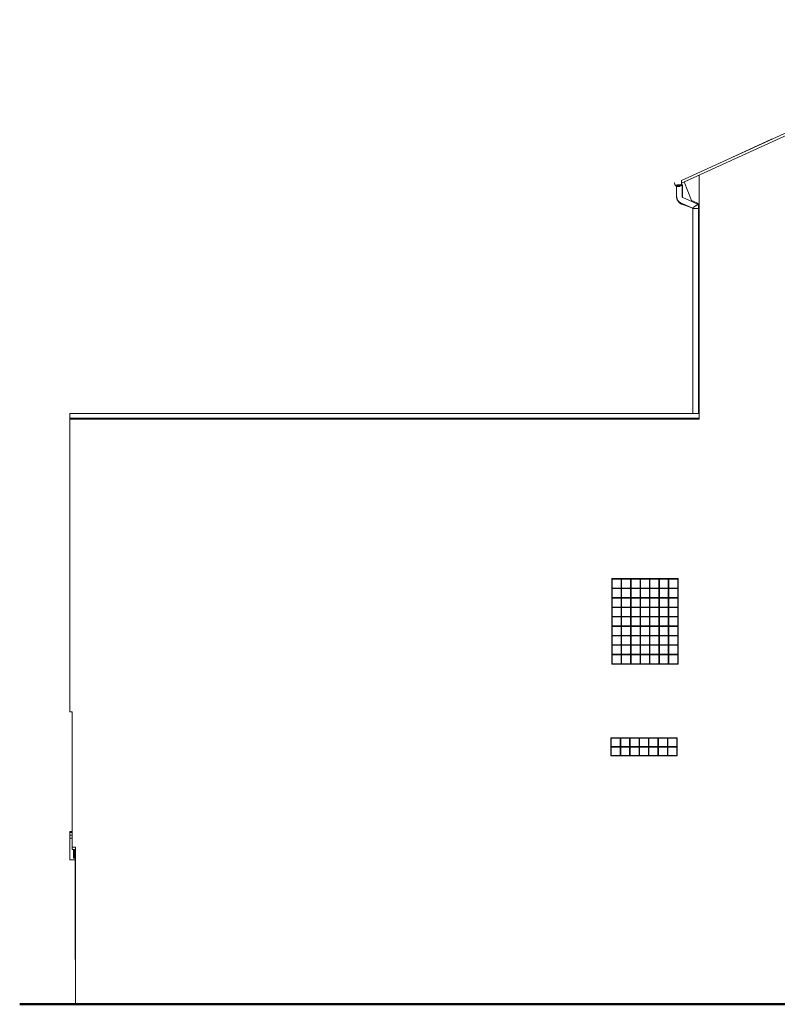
# Model space of a CAD drawing. Header units: metres. Extents: x -29 to 1.8, y -0.8 to 24.3.
# Tile 1 of 6: x -29 to -13.1, y -0.8 to 20. Entities that reach past the tile are written whole.
import ezdxf

# ---------------------------------------------------------------- set-up
doc = ezdxf.new("R2010")
doc.units = ezdxf.units.M
doc.linetypes.add('AV - Carkovana 2mm', pattern=[0.0027, 0.002, -0.0007])
doc.layers.add('AV-STAVBA', color=7, linetype='Continuous', lineweight=18)

# ---------------------------------------------------------------- blocks, each defined once
blk = doc.blocks.new('DO_1-P_Obl__členěné_1111 - 1000x2150_půlobložkové-1129860-Pohled JZ')
at = {"layer": 'AV-STAVBA'}
for p, q in [((-27.878, 2.43), (-27.878, 0.18)), ((-27.876, 2.43), (-27.878, 2.43)), ((-27.878, 0.18), (-27.876, 0.18))]:
    blk.add_line(p, q, dxfattribs=at)
blk = doc.blocks.new('WI_Luxfery - 1400x1800-1175735-Pohled JZ')
at = {"layer": 'AV-STAVBA', "true_color": 0x4f4f4f}
for points in [[(-16.588, 8.19), (-15.188, 8.19), (-15.188, 8.2), (-16.588, 8.2)], [(-16.588, 6.4), (-16.578, 6.401), (-16.578, 8.2), (-16.588, 8.2), (-16.588, 6.647)], [(-16.39, 6.4), (-16.38, 6.4), (-16.38, 8.2), (-16.39, 8.2), (-16.39, 6.647)], [(-16.191, 6.4), (-16.181, 6.4), (-16.181, 8.2), (-16.191, 8.2), (-16.191, 6.647)], [(-15.992, 6.4), (-15.982, 6.4), (-15.982, 8.2), (-15.992, 8.2), (-15.992, 6.647)], [(-15.794, 6.4), (-15.784, 6.4), (-15.784, 8.2), (-15.794, 8.2), (-15.794, 6.647)], [(-15.595, 6.4), (-15.585, 6.4), (-15.585, 8.2), (-15.595, 8.2), (-15.595, 6.647)], [(-15.397, 6.4), (-15.387, 6.4), (-15.387, 8.2), (-15.397, 8.2), (-15.397, 6.647)], [(-15.198, 6.4), (-15.188, 6.4), (-15.188, 8.2), (-15.198, 8.2), (-15.198, 6.423)], [(-15.834, 7.991), (-15.188, 7.991), (-15.188, 8.001), (-16.588, 8.001), (-16.588, 7.991), (-16.375, 7.991)], [(-15.834, 7.792), (-15.188, 7.792), (-15.188, 7.802), (-16.588, 7.802), (-16.588, 7.792), (-16.375, 7.792)], [(-15.834, 7.593), (-15.188, 7.593), (-15.188, 7.603), (-16.588, 7.603), (-16.588, 7.593), (-16.375, 7.593)], [(-16.105, 7.394), (-15.188, 7.394), (-15.188, 7.404), (-16.588, 7.404), (-16.588, 7.394), (-16.375, 7.394)], [(-15.834, 7.196), (-15.188, 7.196), (-15.188, 7.206), (-16.588, 7.206), (-16.588, 7.196), (-16.375, 7.196)], [(-15.834, 6.997), (-15.188, 6.997), (-15.188, 7.007), (-16.588, 7.007), (-16.588, 6.997), (-16.375, 6.997)], [(-15.834, 6.798), (-15.188, 6.798), (-15.188, 6.808), (-16.588, 6.808), (-16.588, 6.798), (-16.375, 6.798)], [(-15.834, 6.599), (-15.188, 6.599), (-15.188, 6.609), (-16.588, 6.609), (-16.588, 6.599), (-16.375, 6.599)], [(-15.834, 6.4), (-15.188, 6.4), (-15.188, 6.41), (-16.588, 6.41), (-16.588, 6.4), (-16.375, 6.4)]]:
    blk.add_hatch(color=251, dxfattribs=at).paths.add_polyline_path(points)
at = {"layer": 'AV-STAVBA'}
for p, q in [((-15.188, 8.19), (-16.588, 8.19)), ((-16.578, 8.2), (-16.578, 6.4)), ((-16.39, 8.2), (-16.39, 6.4)), ((-16.38, 8.2), (-16.38, 6.4)), ((-16.191, 8.2), (-16.191, 6.4)), ((-16.181, 8.2), (-16.181, 6.4)), ((-15.992, 8.2), (-15.992, 6.4)), ((-15.982, 8.2), (-15.982, 6.4)), ((-15.794, 8.2), (-15.794, 6.4)), ((-15.784, 8.2), (-15.784, 6.4)), ((-15.595, 8.2), (-15.595, 6.4)), ((-15.585, 8.2), (-15.585, 6.4)), ((-15.397, 8.2), (-15.397, 6.4)), ((-15.387, 8.2), (-15.387, 6.4)), ((-15.198, 8.2), (-15.198, 6.4)), ((-15.188, 8.001), (-16.588, 8.001)), ((-15.188, 7.991), (-16.588, 7.991)), ((-15.188, 7.802), (-16.588, 7.802)), ((-15.188, 7.792), (-16.588, 7.792)), ((-15.188, 7.603), (-16.588, 7.603)), ((-15.188, 7.593), (-16.588, 7.593)), ((-15.188, 7.404), (-16.588, 7.404)), ((-15.188, 7.394), (-16.588, 7.394)), ((-15.188, 7.206), (-16.588, 7.206)), ((-15.188, 7.196), (-16.588, 7.196)), ((-15.188, 7.007), (-16.588, 7.007)), ((-15.188, 6.997), (-16.588, 6.997)), ((-15.188, 6.808), (-16.588, 6.808)), ((-15.188, 6.798), (-16.588, 6.798)), ((-15.188, 6.609), (-16.588, 6.609)), ((-15.188, 6.599), (-16.588, 6.599)), ((-15.188, 6.41), (-16.588, 6.41))]:
    blk.add_line(p, q, dxfattribs=at)
blk = doc.blocks.new('WI_Luxfery - 1400x350-1333635-Pohled JZ')
at = {"layer": 'AV-STAVBA', "true_color": 0x4f4f4f}
for points in [[(-15.834, 4.84), (-15.208, 4.84), (-15.208, 4.85), (-16.608, 4.85), (-16.608, 4.84), (-16.375, 4.84)], [(-16.608, 4.47), (-16.598, 4.47), (-16.598, 4.85), (-16.608, 4.85), (-16.608, 4.647)], [(-16.4, 4.47), (-16.4, 4.85), (-16.41, 4.85), (-16.41, 4.47)], [(-16.211, 4.47), (-16.201, 4.47), (-16.201, 4.85), (-16.211, 4.85), (-16.211, 4.828)], [(-16.012, 4.47), (-16.002, 4.47), (-16.002, 4.85), (-16.012, 4.85), (-16.012, 4.817)], [(-15.804, 4.47), (-15.804, 4.85), (-15.814, 4.85), (-15.814, 4.47)], [(-15.605, 4.47), (-15.605, 4.85), (-15.615, 4.85), (-15.615, 4.47)], [(-15.417, 4.47), (-15.407, 4.47), (-15.407, 4.85), (-15.417, 4.85), (-15.417, 4.601)], [(-15.208, 4.47), (-15.208, 4.85), (-15.218, 4.85), (-15.218, 4.47)], [(-15.834, 4.655), (-15.208, 4.655), (-15.208, 4.665), (-16.608, 4.665), (-16.608, 4.655), (-16.375, 4.655)], [(-15.834, 4.47), (-15.208, 4.47), (-15.208, 4.48), (-16.608, 4.48), (-16.608, 4.47), (-16.375, 4.47)]]:
    blk.add_hatch(color=251, dxfattribs=at).paths.add_polyline_path(points)
at = {"layer": 'AV-STAVBA'}
for p, q in [((-15.208, 4.84), (-16.608, 4.84)), ((-16.598, 4.85), (-16.598, 4.47)), ((-16.41, 4.85), (-16.41, 4.47)), ((-16.4, 4.85), (-16.4, 4.47)), ((-16.211, 4.85), (-16.211, 4.47)), ((-16.201, 4.85), (-16.201, 4.47)), ((-16.012, 4.85), (-16.012, 4.47)), ((-16.002, 4.85), (-16.002, 4.47)), ((-15.814, 4.85), (-15.814, 4.47)), ((-15.804, 4.85), (-15.804, 4.47)), ((-15.615, 4.85), (-15.615, 4.47)), ((-15.605, 4.85), (-15.605, 4.47)), ((-15.417, 4.85), (-15.417, 4.47)), ((-15.407, 4.85), (-15.407, 4.47)), ((-15.218, 4.85), (-15.218, 4.47)), ((-15.208, 4.665), (-16.608, 4.665)), ((-15.208, 4.655), (-16.608, 4.655)), ((-15.208, 4.48), (-16.608, 4.48))]:
    blk.add_line(p, q, dxfattribs=at)
blk = doc.blocks.new('GM_Dešťový svod_01 - GM_Dešťový svod_01-1503299-Pohled JZ')
at = {"layer": 'AV-STAVBA'}
for p, q in [((-15.223, 16.475), (-15.223, 16.463)), ((-15.142, 16.475), (-15.223, 16.475)), ((-15.223, 16.46), (-15.223, 16.237)), ((-15.104, 16.475), (-15.137, 16.475)), ((-15.103, 16.475), (-15.104, 16.475)), ((-15.103, 16.237), (-15.103, 16.475)), ((-14.764, 16.078), (-15.094, 16.223)), ((-15.142, 16.113), (-14.883, 15.999)), ((-14.883, 16), (-14.883, 15.989)), ((-14.883, 15.989), (-14.881, 15.989)), ((-14.883, 15.989), (-14.883, 11.68)), ((-14.881, 15.989), (-14.765, 15.989)), ((-14.765, 15.989), (-14.763, 15.989)), ((-14.763, 15.989), (-14.765, 15.989)), ((-14.763, 15.989), (-14.763, 16.077)), ((-14.763, 11.68), (-14.763, 15.989))]:
    blk.add_line(p, q, dxfattribs=at)
at = {"layer": 'AV-STAVBA', "flags": 128}
for points in [[(-15.223, 16.237), (-15.223, 16.231), (-15.222, 16.226), (-15.222, 16.221), (-15.221, 16.216), (-15.22, 16.21), (-15.219, 16.205), (-15.218, 16.2), (-15.216, 16.195), (-15.214, 16.19), (-15.213, 16.185), (-15.21, 16.18), (-15.208, 16.175), (-15.206, 16.17), (-15.203, 16.166), (-15.2, 16.161), (-15.197, 16.157), (-15.194, 16.153), (-15.19, 16.148), (-15.187, 16.144), (-15.183, 16.141), (-15.179, 16.137), (-15.175, 16.133), (-15.171, 16.13), (-15.167, 16.127), (-15.162, 16.124), (-15.158, 16.121), (-15.153, 16.118), (-15.148, 16.116), (-15.143, 16.113), (-15.142, 16.113)], [(-15.221, 16.237), (-15.221, 16.232), (-15.22, 16.226), (-15.22, 16.221), (-15.219, 16.216), (-15.218, 16.211), (-15.217, 16.206), (-15.216, 16.2), (-15.214, 16.195), (-15.213, 16.19), (-15.211, 16.186), (-15.209, 16.181), (-15.206, 16.176), (-15.204, 16.171), (-15.201, 16.167), (-15.198, 16.162), (-15.195, 16.158), (-15.192, 16.154), (-15.189, 16.15), (-15.185, 16.146), (-15.182, 16.142), (-15.178, 16.138), (-15.174, 16.135), (-15.17, 16.131), (-15.165, 16.128), (-15.161, 16.125), (-15.157, 16.122), (-15.152, 16.12), (-15.147, 16.117), (-15.143, 16.115), (-15.142, 16.115)], [(-15.094, 16.223), (-15.095, 16.223), (-15.095, 16.223), (-15.096, 16.223), (-15.096, 16.224), (-15.097, 16.224), (-15.097, 16.224), (-15.097, 16.225), (-15.098, 16.225), (-15.098, 16.225), (-15.099, 16.226), (-15.099, 16.226), (-15.099, 16.227), (-15.1, 16.227), (-15.1, 16.228), (-15.1, 16.228), (-15.101, 16.229), (-15.101, 16.229), (-15.101, 16.23), (-15.102, 16.23), (-15.102, 16.231), (-15.102, 16.232), (-15.102, 16.232), (-15.102, 16.233), (-15.102, 16.233), (-15.103, 16.234), (-15.103, 16.235), (-15.103, 16.235), (-15.103, 16.236), (-15.103, 16.237), (-15.103, 16.237)]]:
    blk.add_lwpolyline(points, dxfattribs=at)
at = {"layer": 'AV-STAVBA'}
blk.add_open_spline([(-14.883, 16), (-14.883, 16.001), (-14.882, 16.003), (-14.878, 16.007), (-14.874, 16.011), (-14.87, 16.015), (-14.864, 16.019), (-14.858, 16.024), (-14.852, 16.028), (-14.844, 16.034), (-14.837, 16.039), (-14.829, 16.044), (-14.821, 16.049), (-14.813, 16.054), (-14.806, 16.059), (-14.798, 16.063), (-14.791, 16.067), (-14.785, 16.07), (-14.777, 16.074), (-14.77, 16.077), (-14.766, 16.078), (-14.765, 16.078)], degree=3, knots=[0.0833333, 0.0833333, 0.0833333, 0.0833333, 0.1666667, 0.2083333, 0.25, 0.2916667, 0.3333333, 0.375, 0.4166667, 0.4583333, 0.5, 0.5416667, 0.5833333, 0.625, 0.6666667, 0.7083333, 0.75, 0.7916667, 0.8333333, 0.9166667, 1, 1, 1, 1], dxfattribs=at)
blk.add_open_spline([(-14.765, 16.078), (-14.764, 16.078), (-14.763, 16.078), (-14.763, 16.077)], degree=3, dxfattribs=at)
blk = doc.blocks.new('GM_Dešťový svod_03 - GM_Dešťový svod_03-1503405-Pohled JZ')
at = {"layer": 'AV-STAVBA'}
for p, q in [((-15.217, 16.492), (-15.217, 16.475)), ((-15.127, 16.492), (-15.217, 16.492)), ((-15.099, 16.492), (-15.124, 16.492)), ((-15.097, 16.492), (-15.099, 16.492)), ((-15.097, 16.232), (-15.097, 16.492)), ((-15.112, 16.082), (-14.903, 16.006)), ((-14.757, 11.68), (-14.757, 15.969))]:
    blk.add_line(p, q, dxfattribs=at)
at = {"layer": 'AV-STAVBA', "flags": 128}
for points in [[(-15.204, 16.168), (-15.202, 16.164), (-15.199, 16.159), (-15.196, 16.153), (-15.193, 16.147), (-15.189, 16.142), (-15.185, 16.137), (-15.181, 16.132), (-15.177, 16.127), (-15.173, 16.122), (-15.169, 16.118), (-15.164, 16.113), (-15.159, 16.109), (-15.154, 16.105), (-15.149, 16.101), (-15.144, 16.098), (-15.138, 16.095), (-15.132, 16.091), (-15.127, 16.088), (-15.121, 16.086), (-15.115, 16.083), (-15.112, 16.082)], [(-15.096, 16.224), (-15.096, 16.225), (-15.097, 16.227), (-15.097, 16.228), (-15.097, 16.23), (-15.097, 16.232), (-15.097, 16.232)], [(-15.193, 16.153), (-15.191, 16.149), (-15.187, 16.143), (-15.184, 16.138), (-15.18, 16.133), (-15.176, 16.128), (-15.172, 16.124), (-15.167, 16.119), (-15.163, 16.115), (-15.158, 16.111), (-15.153, 16.107), (-15.148, 16.103), (-15.142, 16.1), (-15.137, 16.096), (-15.132, 16.093), (-15.126, 16.09), (-15.12, 16.088), (-15.114, 16.085), (-15.111, 16.084)], [(-14.903, 16.006), (-14.902, 16.006), (-14.9, 16.005), (-14.899, 16.004), (-14.898, 16.004), (-14.896, 16.003), (-14.895, 16.002), (-14.894, 16.001), (-14.892, 16), (-14.891, 15.999), (-14.89, 15.998), (-14.889, 15.997), (-14.888, 15.996), (-14.887, 15.995), (-14.886, 15.993), (-14.885, 15.992), (-14.884, 15.991)], [(-14.757, 15.969), (-14.757, 15.975), (-14.758, 15.981), (-14.758, 15.988), (-14.759, 15.994), (-14.76, 16), (-14.762, 16.007), (-14.763, 16.013)], [(-14.759, 15.969), (-14.759, 15.975), (-14.76, 15.981), (-14.76, 15.988), (-14.761, 15.994), (-14.762, 16), (-14.763, 16.005)]]:
    blk.add_lwpolyline(points, dxfattribs=at)
blk = doc.blocks.new('SFR_Jekl - 30_60_2_5-1518464-Pohled JZ')
at = {"layer": 'AV-STAVBA'}
for p, q in [((-27.996, 2.74), (-27.996, 2.8)), ((-27.996, 2.8), (-27.946, 2.8)), ((-27.946, 2.74), (-27.996, 2.74))]:
    blk.add_line(p, q, dxfattribs=at)
blk = doc.blocks.new('SFR_Jekl - 30_60_2_5-1518425-Pohled JZ')
at = {"layer": 'AV-STAVBA'}
for p, q in [((-27.897, 2.498), (-27.897, 2.5)), ((-27.876, 2.498), (-27.897, 2.498))]:
    blk.add_line(p, q, dxfattribs=at)
blk = doc.blocks.new('Řísma 2NP_ vnitroblok - Řísma 2NP_ vnitroblok-1646675-Pohled JZ')
at = {"layer": 'AV-STAVBA'}
for p, q in [((-14.748, 16.694), (-15.063, 16.55)), ((-14.748, 16.087), (-14.748, 16.694)), ((-15.063, 16.55), (-14.906, 16.161)), ((-14.906, 16.161), (-14.748, 16.087))]:
    blk.add_line(p, q, dxfattribs=at)

msp = doc.modelspace()

# ---------------------------------------------------------------- linework, layer by layer
at = {"layer": 'AV-STAVBA'}
for p, q in [((-15.117, 16.58), (-7.724, 19.966)), ((-7.721, 19.913), (-15.117, 16.525)), ((-13.223, 17.45), (-14.048, 17.072)), ((-13.218, 17.45), (-13.223, 17.45)), ((-14.048, 17.072), (-14.048, 17.071)), ((-14.748, 16.694), (-14.748, 11.56)), ((-15.27, 16.53), (-15.272, 16.53)), ((-15.117, 16.525), (-15.117, 16.58)), ((-15.114, 16.53), (-15.117, 16.53)), ((-27.996, 11.68), (-27.996, 5.4)), ((-27.996, 11.68), (-14.748, 11.68)), ((-14.748, 11.576), (-27.996, 11.576)), ((-14.748, 11.56), (-27.996, 11.56)), ((-16.588, 8.2), (-15.188, 8.2)), ((-16.588, 6.4), (-16.588, 8.2)), ((-15.188, 8.2), (-15.188, 6.4)), ((-15.188, 6.4), (-16.588, 6.4)), ((-27.996, 5.4), (-27.946, 5.4)), ((-27.946, 5.4), (-27.946, 2.5)), ((-16.608, 4.85), (-15.208, 4.85)), ((-16.608, 4.47), (-16.608, 4.85)), ((-15.208, 4.85), (-15.208, 4.47)), ((-15.208, 4.47), (-16.608, 4.47)), ((-27.996, 2.877), (-27.996, 2.8)), ((-27.996, 2.877), (-27.946, 2.877)), ((-27.946, 2.86), (-27.996, 2.86)), ((-27.996, 2.74), (-27.996, 2.279)), ((-27.946, 2.55), (-27.876, 2.55)), ((-27.876, 2.5), (-27.946, 2.5)), ((-27.919, 2.5), (-27.919, 2.33)), ((-27.894, 2.498), (-27.894, 2.33)), ((-27.876, 2.55), (-27.876, -0.76)), ((-27.919, 2.33), (-27.919, 2.314)), ((-27.894, 2.33), (-27.919, 2.33)), ((-27.919, 2.314), (-27.894, 2.314)), ((-27.917, 2.316), (-27.917, 2.33)), ((-27.897, 2.316), (-27.917, 2.316)), ((-27.897, 2.316), (-27.917, 2.316)), ((-27.897, 2.33), (-27.897, 2.316)), ((-27.894, 2.314), (-27.894, 2.33)), ((-27.996, 2.279), (-27.878, 2.279))]:
    msp.add_line(p, q, dxfattribs=at)
at = {"layer": 'AV-STAVBA', "lineweight": 50}
msp.add_line((1.798, -0.76), (-29.048, -0.76), dxfattribs=at)
at = {"layer": 'AV-STAVBA'}
for centre, radius, start, end in [((-15.27, 16.53), 0.00262, 0, 180), ((-15.27, 16.53), 0.00262, 0, 180), ((-15.192, 16.53), 0.0776, 180, 0), ((-15.192, 16.53), 0.075, 180, 0)]:
    msp.add_arc(centre, radius, start, end, dxfattribs=at)

# ---------------------------------------------------------------- block references
for name in ['Řísma 2NP_ vnitroblok - Řísma 2NP_ vnitroblok-1646675-Pohled JZ', 'GM_Dešťový svod_01 - GM_Dešťový svod_01-1503299-Pohled JZ', 'GM_Dešťový svod_03 - GM_Dešťový svod_03-1503405-Pohled JZ', 'WI_Luxfery - 1400x1800-1175735-Pohled JZ', 'WI_Luxfery - 1400x350-1333635-Pohled JZ', 'SFR_Jekl - 30_60_2_5-1518464-Pohled JZ', 'SFR_Jekl - 30_60_2_5-1518425-Pohled JZ']:
    msp.add_blockref(name, (0, 0), dxfattribs=at)
at = {"layer": 'AV-STAVBA', "linetype": 'AV - Carkovana 2mm', "lineweight": 13}
msp.add_blockref('DO_1-P_Obl__členěné_1111 - 1000x2150_půlobložkové-1129860-Pohled JZ', (0, 0), dxfattribs=at)

doc.saveas('drawing.dxf')
